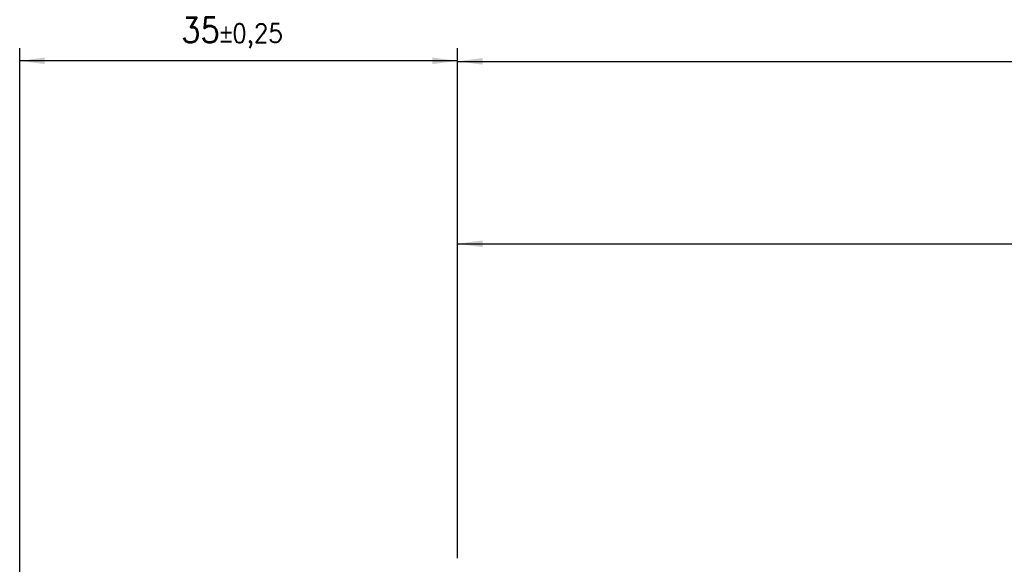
# Model space of a CAD drawing. Header units: millimetres. Extents: x -285 to 2170, y -280 to 203.
# Tile 5 of 32: x -163 to -85, y 45 to 88. Entities that reach past the tile are written whole.
import ezdxf

# ---------------------------------------------------------------- set-up
doc = ezdxf.new("R2010")
doc.units = ezdxf.units.MM
doc.layers.add('1', color=7, linetype='Continuous')
doc.styles.add('CONVERTER_11', font='txt.shx', dxfattribs={"width": 0.9})
doc.dimstyles.new('ME10_DIM_42', dxfattribs={"dimtxt": 2, "dimasz": 2, "dimexe": 1, "dimexo": 1, "dimgap": 1, "dimtad": 1, "dimdsep": 46, "dimtxsty": 'CONVERTER_11', "dimsah": 1, "dimcen": 0.09, "dimclrd": 2, "dimclre": 2, "dimclrt": 2, "dimadec": 0, "dimazin": 0, "dimtfac": 1, "dimtdec": 4, "dimtix": 1, "dimtmove": 0, "dimatfit": 3, "dimfxl": 1, "dimtolj": 1, "dimtzin": 0, "dimarcsym": 0})
doc.dimstyles.new('ME10_DIM_46', dxfattribs={"dimtxt": 2, "dimasz": 2, "dimexe": 1, "dimexo": 1, "dimgap": 1, "dimtad": 1, "dimdsep": 46, "dimtxsty": 'CONVERTER_11', "dimsah": 1, "dimcen": 0.09, "dimclrd": 2, "dimclre": 2, "dimclrt": 2, "dimadec": 0, "dimazin": 0, "dimtol": 1, "dimtp": 0.25, "dimtm": 0.25, "dimtfac": 0.75, "dimtdec": 0, "dimtix": 1, "dimtmove": 0, "dimatfit": 3, "dimfxl": 1, "dimtolj": 1, "dimtzin": 0, "dimarcsym": 0})
doc.dimstyles.new('ME10_DIM_47', dxfattribs={"dimtxt": 2, "dimasz": 2, "dimexe": 1, "dimexo": 1, "dimgap": 1, "dimtad": 1, "dimdsep": 46, "dimtxsty": 'CONVERTER_11', "dimsah": 1, "dimcen": 0.09, "dimclrd": 2, "dimclre": 2, "dimclrt": 2, "dimadec": 0, "dimazin": 0, "dimtfac": 1, "dimtdec": 4, "dimtix": 1, "dimtmove": 0, "dimatfit": 3, "dimfxl": 1, "dimtolj": 1, "dimtzin": 0, "dimarcsym": 0})

# ---------------------------------------------------------------- blocks, each defined once
blk = doc.blocks.new('*D81')
at = {"layer": '1', "color": 2, "linetype": 'Continuous'}
for p, q in [((-128.4024677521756, 45.32664320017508), (-128.4024677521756, 71.4310128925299)), ((-28.40246798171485, 45.33341872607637), (-28.40246798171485, 71.4310128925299)), ((-128.4024677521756, 70.4310128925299), (-28.40246798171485, 70.4310128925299))]:
    blk.add_line(p, q, dxfattribs=at)
at = {"layer": '1', "color": 2}
for points in [[(-126.4024677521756, 70.6943178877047), (-126.4024677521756, 70.16770789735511), (-128.4024677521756, 70.4310128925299)], [(-30.40246798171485, 70.16770789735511), (-30.40246798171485, 70.6943178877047), (-28.40246798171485, 70.4310128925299)]]:
    blk.add_solid(points, dxfattribs=at)
at = {"layer": '1', "color": 2, "insert": (-81.81520456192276, 71.4310128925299), "char_height": 2, "attachment_point": 7, "rotation": 0.00013888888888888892, "line_spacing_factor": 0.60024009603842, "style": 'CONVERTER_11'}
blk.add_mtext('100', dxfattribs=at)
blk = doc.blocks.new('*D85')
at = {"layer": '1', "color": 2, "linetype": 'Continuous'}
for p, q in [((-163.4012074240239, 19.97427186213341), (-163.4012074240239, 86.0422468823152)), ((-128.4024677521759, 45.32664320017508), (-128.4024677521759, 86.0422468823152)), ((-128.4024677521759, 85.0422468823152), (-163.4012074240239, 85.0422468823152))]:
    blk.add_line(p, q, dxfattribs=at)
at = {"layer": '1', "color": 2}
for points in [[(-161.4012074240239, 85.30555187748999), (-161.4012074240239, 84.7789418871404), (-163.4012074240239, 85.0422468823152)], [(-130.4024677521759, 84.7789418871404), (-130.4024677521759, 85.30555187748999), (-128.4024677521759, 85.0422468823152)]]:
    blk.add_solid(points, dxfattribs=at)
at = {"layer": '1', "color": 2, "insert": (-150.4893375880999, 86.0422468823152), "char_height": 2, "attachment_point": 7, "rotation": 0.00013888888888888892, "line_spacing_factor": 0.60024009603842, "style": 'CONVERTER_11'}
blk.add_mtext('\\C2;35\\C2;\\H1.5;{\\Fgdt;`}0,25', dxfattribs=at)
blk = doc.blocks.new('*D86')
at = {"layer": '1', "color": 2, "linetype": 'Continuous'}
for p, q in [((-128.402467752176, 45.32664320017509), (-128.402467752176, 86.0019582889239)), ((191.5975285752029, 45.18505161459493), (191.5975285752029, 86.0019582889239)), ((-128.402467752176, 85.0019582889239), (191.5975285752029, 85.0019582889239))]:
    blk.add_line(p, q, dxfattribs=at)
at = {"layer": '1', "color": 2}
for points in [[(-126.402467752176, 85.2652632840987), (-126.402467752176, 84.73865329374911), (-128.402467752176, 85.0019582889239)], [(189.5975285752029, 84.73865329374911), (189.5975285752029, 85.2652632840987), (191.5975285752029, 85.0019582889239)]]:
    blk.add_solid(points, dxfattribs=at)
at = {"layer": '1', "color": 2, "insert": (5.73340763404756, 86.2019582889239), "char_height": 2, "attachment_point": 7, "rotation": 0.00013888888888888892, "line_spacing_factor": 0.60024009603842, "style": 'CONVERTER_11'}
blk.add_mtext('\\C2;\\C2;1600\\C2; [Nx100]', dxfattribs=at)
blk = doc.blocks.new('A__38', base_point=(16.99999999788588, 0.99999999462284))
at = {"layer": '1'}
dim = blk.add_linear_dim(base=(-128.402467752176, 85.0019582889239), p1=(191.597528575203, 44.18505161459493), p2=(-128.4024677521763, 44.32664320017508), text='<> [Nx100]', dimstyle='ME10_DIM_47', override={"dimpost": '<> [Nx100]'}, dxfattribs=at)
dim.commit()
dim.dimension.update_dxf_attribs({"geometry": '*D86', "text_midpoint": (15.03340763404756, 87.2019582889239), "text_rotation": 0.00013888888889})
for base, p1, dimstyle, picture, middle in [((-128.4024677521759, 85.0422468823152), (-163.4012074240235, 18.9742718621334), 'ME10_DIM_46', '*D85', (-145.9018375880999, 87.0422468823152)), ((-128.4024677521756, 70.4310128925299), (-28.40246798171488, 44.33341872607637), 'ME10_DIM_42', '*D81', (-79.71520456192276, 72.4310128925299))]:
    dim = blk.add_linear_dim(base=base, p1=p1, p2=(-128.4024677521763, 44.32664320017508), dimstyle=dimstyle, dxfattribs=at)
    dim.commit()
    dim.dimension.update_dxf_attribs({"geometry": picture, "text_midpoint": middle, "text_rotation": 0.00013888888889})

msp = doc.modelspace()

# ---------------------------------------------------------------- block references
msp.add_blockref('A__38', (16.99999999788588, 0.99999999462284))

doc.saveas('drawing.dxf')
